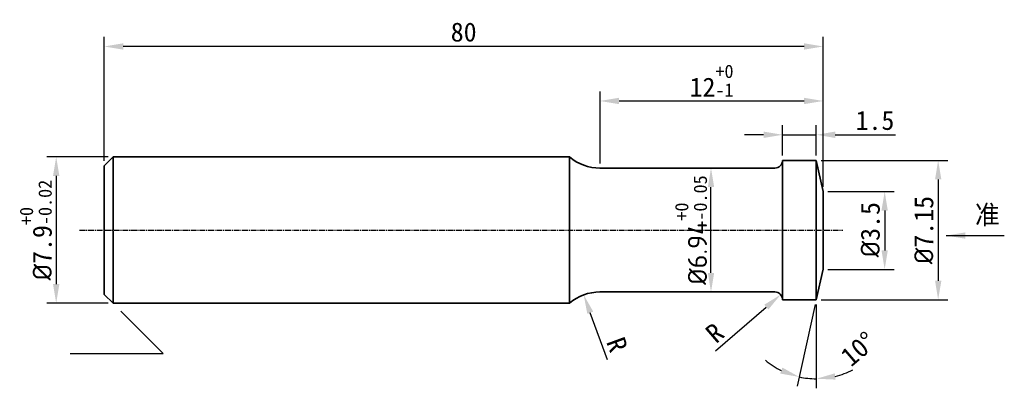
# Model space of a CAD drawing. Header units: millimetres. Extents: x 803 to 2752, y -982 to 289.
# Tile 14 of 22: x 1431 to 1560, y -81 to -32. Entities that reach past the tile are written whole.
import ezdxf

# ---------------------------------------------------------------- set-up
doc = ezdxf.new("R2010")
doc.units = ezdxf.units.MM
doc.linetypes.add('CENTER2', pattern=[1.125, 0.75, -0.125, 0.125, -0.125])
for name, color, linetype, lineweight in [('中心线', 1, 'CENTER2', 25), ('标注线', 3, 'Continuous', 30), ('粗实线', 7, 'Continuous', 35)]:
    doc.layers.add(name, color=color, linetype=linetype, lineweight=lineweight)
doc.dimstyles.new('ISO-25', dxfattribs={"dimtxt": 2.5, "dimasz": 2.5, "dimexe": 1.25, "dimexo": 0.625, "dimtad": 1, "dimdsep": 46, "dimtxsty": 'Standard', "dimcen": 2.5, "dimadec": 0, "dimazin": 0, "dimtfac": 1, "dimtmove": 0, "dimatfit": 3, "dimfxl": 1, "dimarcsym": 0})
doc.dimstyles.new('ISO-25$0', dxfattribs={"dimtxt": 2.5, "dimasz": 2.5, "dimexe": 1.25, "dimexo": 0.625, "dimgap": 1, "dimtad": 1, "dimtoh": 1, "dimtxsty": 'Standard', "dimcen": 2.5, "dimadec": 0, "dimazin": 0, "dimtfac": 1, "dimtofl": 0, "dimtmove": 0, "dimatfit": 3, "dimfxl": 1, "dimarcsym": 0})

# ---------------------------------------------------------------- blocks, each defined once
blk = doc.blocks.new('*D128')
at = {"layer": 'Defpoints', "color": 0, "ltscale": 2, "transparency": 16777216}
for p in [(1535.26, -50.91), (1535.26, -69.22), (1551.28, -69.22)]:
    blk.add_point(p, dxfattribs=at)
at = {"layer": '标注线', "color": 0, "lineweight": -2, "ltscale": 2, "transparency": 16777216}
for p, q in [((1535.89, -50.91), (1552.53, -50.91)), ((1551.28, -53.41), (1551.28, -66.72)), ((1535.89, -69.22), (1552.53, -69.22))]:
    blk.add_line(p, q, dxfattribs=at)
at = {"layer": '标注线', "color": 0, "ltscale": 2, "transparency": 16777216}
for points in [[(1550.87, -53.41), (1551.7, -53.41), (1551.28, -50.91)], [(1550.87, -66.72), (1551.7, -66.72), (1551.28, -69.22)]]:
    blk.add_solid(points, dxfattribs=at)
at = {"layer": '标注线', "color": 0, "ltscale": 2, "transparency": 16777216, "insert": (1549.41, -60.07), "char_height": 2.5, "attachment_point": 5, "rotation": 90}
blk.add_mtext('{\\fISOCPEUR|b0|i0|c0|p34;%%C}7.15', dxfattribs=at)
blk = doc.blocks.new('*D129')
at = {"layer": 'Defpoints', "color": 0, "ltscale": 2, "transparency": 16777216}
for p in [(1536.15, -55), (1536.15, -65.23), (1544.25, -65.23)]:
    blk.add_point(p, dxfattribs=at)
at = {"layer": '标注线', "color": 0, "lineweight": -2, "ltscale": 2, "transparency": 16777216}
for p, q in [((1536.77, -55), (1545.5, -55)), ((1544.25, -57.5), (1544.25, -62.73)), ((1536.77, -65.23), (1545.5, -65.23))]:
    blk.add_line(p, q, dxfattribs=at)
at = {"layer": '标注线', "color": 0, "ltscale": 2, "transparency": 16777216}
for points in [[(1543.83, -57.5), (1544.66, -57.5), (1544.25, -55)], [(1543.83, -62.73), (1544.66, -62.73), (1544.25, -65.23)]]:
    blk.add_solid(points, dxfattribs=at)
at = {"layer": '标注线', "color": 0, "ltscale": 2, "transparency": 16777216, "insert": (1542.37, -60.02), "char_height": 2.5, "attachment_point": 5, "rotation": 90}
blk.add_mtext('{\\fISOCPEUR|b0|i0|c0|p34;%%C}3.5', dxfattribs=at)
blk = doc.blocks.new('*D130')
at = {"layer": 'Defpoints', "color": 0, "ltscale": 2, "transparency": 16777216}
for p in [(1442.82, -50.46), (1435.35, -69.67), (1442.82, -69.67)]:
    blk.add_point(p, dxfattribs=at)
at = {"layer": '标注线', "color": 0, "lineweight": -2, "ltscale": 2, "transparency": 16777216}
for p, q in [((1442.2, -50.46), (1434.1, -50.46)), ((1435.35, -52.96), (1435.35, -67.17)), ((1442.2, -69.67), (1434.1, -69.67))]:
    blk.add_line(p, q, dxfattribs=at)
at = {"layer": '标注线', "color": 0, "ltscale": 2, "transparency": 16777216}
for points in [[(1434.93, -52.96), (1435.77, -52.96), (1435.35, -50.46)], [(1434.93, -67.17), (1435.77, -67.17), (1435.35, -69.67)]]:
    blk.add_solid(points, dxfattribs=at)
at = {"layer": '标注线', "color": 0, "ltscale": 2, "transparency": 16777216, "insert": (1432.68, -60.07), "char_height": 2.5, "attachment_point": 5, "rotation": 90}
blk.add_mtext('{\\fISOCPEUR|b0|i0|c0|p34;%%C}7.9{\\H0.7x;\\S+0^ -0.02;}', dxfattribs=at)
blk = doc.blocks.new('*D131')
at = {"layer": 'Defpoints', "color": 0, "ltscale": 2, "transparency": 16777216}
for p in [(1441.67, -35.95), (1441.67, -51.61), (1536.15, -55)]:
    blk.add_point(p, dxfattribs=at)
at = {"layer": '标注线', "color": 0, "lineweight": -2, "ltscale": 2, "transparency": 16777216}
for p, q in [((1441.67, -50.99), (1441.67, -34.7)), ((1536.15, -54.37), (1536.15, -34.7)), ((1533.65, -35.95), (1444.17, -35.95))]:
    blk.add_line(p, q, dxfattribs=at)
at = {"layer": '标注线', "color": 0, "ltscale": 2, "transparency": 16777216}
for points in [[(1444.17, -35.53), (1444.17, -36.37), (1441.67, -35.95)], [(1533.65, -35.53), (1533.65, -36.37), (1536.15, -35.95)]]:
    blk.add_solid(points, dxfattribs=at)
at = {"layer": '标注线', "color": 0, "ltscale": 2, "transparency": 16777216, "insert": (1488.91, -34.07), "char_height": 2.5, "attachment_point": 5}
blk.add_mtext('80', dxfattribs=at)
blk = doc.blocks.new('*D132')
at = {"layer": 'Defpoints', "color": 0, "ltscale": 2, "transparency": 16777216}
for p in [(1536.15, -43.11), (1506.83, -51.93), (1536.15, -55)]:
    blk.add_point(p, dxfattribs=at)
at = {"layer": '标注线', "color": 0, "lineweight": -2, "ltscale": 2, "transparency": 16777216}
for p, q in [((1506.83, -51.31), (1506.83, -41.86)), ((1536.15, -54.37), (1536.15, -41.86)), ((1509.33, -43.11), (1533.65, -43.11))]:
    blk.add_line(p, q, dxfattribs=at)
at = {"layer": '标注线', "color": 0, "ltscale": 2, "transparency": 16777216}
for points in [[(1509.33, -42.69), (1509.33, -43.53), (1506.83, -43.11)], [(1533.65, -42.69), (1533.65, -43.53), (1536.15, -43.11)]]:
    blk.add_solid(points, dxfattribs=at)
at = {"layer": '标注线', "color": 0, "ltscale": 2, "transparency": 16777216, "insert": (1521.49, -40.44), "char_height": 2.5, "attachment_point": 5}
blk.add_mtext('12{\\H0.7x;\\S+0^ -1;}', dxfattribs=at)
blk = doc.blocks.new('*D133')
at = {"layer": 'Defpoints', "color": 0, "transparency": 16777216}
for p in [(1535.26, -60.15), (1536.15, -65.23), (1535.26, -69.22), (1535.26, -69.22), (1533.76, -79.49)]:
    blk.add_point(p, dxfattribs=at)
at = {"layer": '标注线', "color": 0, "lineweight": -2, "transparency": 16777216}
for p, q in [((1535.13, -69.83), (1532.75, -80.58)), ((1535.26, -69.84), (1535.26, -80.85))]:
    blk.add_line(p, q, dxfattribs=at)
for start, end in [(229.8719, 243.7019), (283.83, 297.6601), (257.532, 270)]:
    blk.add_arc((1535.26, -69.22), 10.38, start, end, dxfattribs=at)
at = {"layer": '标注线', "color": 0, "transparency": 16777216}
for points in [[(1530.8, -78.13), (1530.52, -78.92), (1533.02, -79.36)], [(1537.79, -79.71), (1537.69, -78.89), (1535.26, -79.6)]]:
    blk.add_solid(points, dxfattribs=at)
at = {"layer": '标注线', "color": 0, "transparency": 16777216, "insert": (1540.79, -75.69), "char_height": 2.5, "attachment_point": 5, "rotation": 40.526}
blk.add_mtext('10%%d', dxfattribs=at)
blk = doc.blocks.new('*D134')
at = {"layer": 'Defpoints', "color": 0, "transparency": 16777216}
for p in [(1504.69, -68.58), (1507.61, -76.53)]:
    blk.add_point(p, dxfattribs=at)
at = {"layer": '标注线', "color": 0, "lineweight": -2, "transparency": 16777216}
blk.add_line((1507.83, -77.13), (1505.55, -70.93), dxfattribs=at)
at = {"layer": '标注线', "color": 0, "transparency": 16777216}
blk.add_solid([(1505.94, -70.78), (1505.16, -71.07), (1504.69, -68.58)], dxfattribs=at)
at = {"layer": '标注线', "color": 0, "transparency": 16777216, "insert": (1509.09, -75.11), "char_height": 2.5, "attachment_point": 5, "rotation": 290.2061}
blk.add_mtext('R', dxfattribs=at)
blk = doc.blocks.new('*D135')
at = {"layer": 'Defpoints', "color": 0, "transparency": 16777216}
for p in [(1530.58, -68.55), (1529.81, -69.22)]:
    blk.add_point(p, dxfattribs=at)
at = {"layer": '标注线', "color": 0, "lineweight": -2, "transparency": 16777216}
blk.add_line((1522.03, -75.94), (1528.69, -70.19), dxfattribs=at)
at = {"layer": '标注线', "color": 0, "transparency": 16777216}
blk.add_solid([(1528.42, -69.87), (1528.96, -70.5), (1530.58, -68.55)], dxfattribs=at)
at = {"layer": '标注线', "color": 0, "transparency": 16777216, "insert": (1521.91, -73.57), "char_height": 2.5, "attachment_point": 5, "rotation": 40.8149}
blk.add_mtext('R', dxfattribs=at)
blk = doc.blocks.new('*D136')
at = {"layer": 'Defpoints', "color": 0, "ltscale": 2, "transparency": 16777216}
for p in [(1535.26, -47.55), (1530.83, -50.91), (1535.26, -50.91)]:
    blk.add_point(p, dxfattribs=at)
at = {"layer": '标注线', "color": 0, "lineweight": -2, "ltscale": 2, "transparency": 16777216}
for p, q in [((1530.83, -50.29), (1530.83, -46.3)), ((1535.26, -50.29), (1535.26, -46.3)), ((1528.33, -47.55), (1525.83, -47.55)), ((1530.83, -47.55), (1535.26, -47.55)), ((1537.76, -47.55), (1545.68, -47.55))]:
    blk.add_line(p, q, dxfattribs=at)
at = {"layer": '标注线', "color": 0, "ltscale": 2, "transparency": 16777216}
for points in [[(1528.33, -47.13), (1528.33, -47.97), (1530.83, -47.55)], [(1537.76, -47.13), (1537.76, -47.97), (1535.26, -47.55)]]:
    blk.add_solid(points, dxfattribs=at)
at = {"layer": '标注线', "color": 0, "ltscale": 2, "transparency": 16777216, "insert": (1542.97, -45.68), "char_height": 2.5, "attachment_point": 5}
blk.add_mtext('1.5', dxfattribs=at)
blk = doc.blocks.new('*D137')
at = {"layer": 'Defpoints', "color": 0, "ltscale": 2, "transparency": 16777216}
for p in [(1520.73, -51.93), (1521.42, -51.93), (1520.73, -68.2)]:
    blk.add_point(p, dxfattribs=at)
at = {"layer": '标注线', "color": 0, "lineweight": -2, "ltscale": 2, "transparency": 16777216}
for p, q in [((1521.35, -51.93), (1522.67, -51.93)), ((1521.42, -65.7), (1521.42, -54.43)), ((1521.35, -68.2), (1522.67, -68.2))]:
    blk.add_line(p, q, dxfattribs=at)
at = {"layer": '标注线', "color": 0, "ltscale": 2, "transparency": 16777216}
for points in [[(1521.01, -54.43), (1521.84, -54.43), (1521.42, -51.93)], [(1521.01, -65.7), (1521.84, -65.7), (1521.42, -68.2)]]:
    blk.add_solid(points, dxfattribs=at)
at = {"layer": '标注线', "color": 0, "ltscale": 2, "transparency": 16777216, "insert": (1518.79, -60.07), "char_height": 2.5, "attachment_point": 5, "rotation": 90}
blk.add_mtext('{\\fISOCPEUR|b0|i0|c0|p34;%%C6.94\\fSimSun|b0|i0|c134|p2;\\H0.7x;\\S+0^ -0.05;}', dxfattribs=at)

msp = doc.modelspace()

# ---------------------------------------------------------------- linework, layer by layer
at = {"layer": '中心线'}
msp.add_line((1438.4309, -60.0664), (1538.7673, -60.0664), dxfattribs=at)
at = {"layer": '标注线', "ltscale": 2}
for p in [(1443.8527, -70.6989), (1437.1923, -76.2637)]:
    msp.add_line(p, (1449.4175, -76.2637), dxfattribs=at)
at = {"layer": '粗实线', "ltscale": 2}
for p, q in [((1441.6725, -51.614), (1442.8245, -50.462)), ((1442.8245, -50.462), (1442.8245, -60.0664)), ((1442.8245, -50.462), (1502.811, -50.462)), ((1502.811, -69.6707), (1502.811, -50.462)), ((1441.6725, -68.5187), (1441.6725, -51.614)), ((1441.6725, -51.614), (1441.6725, -68.5187)), ((1535.2625, -50.9131), (1530.8315, -50.9131)), ((1530.8315, -50.9131), (1530.8315, -69.2196)), ((1535.2625, -60.0664), (1535.2625, -50.9131)), ((1535.2625, -50.9131), (1535.2625, -60.0664)), ((1535.2625, -50.9131), (1536.1457, -54.9951)), ((1529.8145, -51.9301), (1506.8256, -51.9301)), ((1536.1457, -54.9951), (1536.1457, -60.0664)), ((1442.8245, -69.6707), (1442.8245, -60.154)), ((1535.2625, -69.2196), (1535.2625, -60.154)), ((1535.2625, -60.154), (1535.2625, -69.2196)), ((1536.1457, -65.2252), (1536.1457, -60.154)), ((1535.2625, -69.2196), (1536.1457, -65.2252)), ((1441.6725, -68.5187), (1442.8245, -69.6707)), ((1529.8145, -68.2026), (1506.8256, -68.2026)), ((1442.8245, -69.6707), (1502.811, -69.6707)), ((1535.2625, -69.2196), (1530.8315, -69.2196))]:
    msp.add_line(p, q, dxfattribs=at)
for centre, radius, start, end in [((1506.8256, -45.7069), 6.2232, 229.826908, 270), ((1529.8145, -50.9131), 1.017, 270, 0), ((1506.8256, -74.4258), 6.2232, 90, 130.173092), ((1529.8145, -69.2196), 1.017, 0, 90)]:
    msp.add_arc(centre, radius, start, end, dxfattribs=at)

# ---------------------------------------------------------------- texts
at = {"layer": '标注线', "ltscale": 2, "insert": (1556.1249, -56.7847), "char_height": 2.5, "attachment_point": 1}
msp.add_mtext_dynamic_manual_height_columns('准', width=2.023302, gutter_width=12.5, heights=[0], dxfattribs=at)

# ---------------------------------------------------------------- dimensions: what is measured, and where the dimension line sits
at = {"layer": '标注线', "ltscale": 2}
for base, p1, p2, text, picture, middle in [((1441.6725, -35.9499), (1536.1457, -54.9951), (1441.6725, -51.614), '80', '*D131', (1488.9091, -34.0749)), ((1536.1457, -43.1091), (1506.8256, -51.9301), (1536.1457, -54.9951), '12{\\H0.7x;\\S+0^ -1;}', '*D132', (1521.4856, -40.4424))]:
    dim = msp.add_linear_dim(base=base, p1=p1, p2=p2, text=text, dimstyle='ISO-25', dxfattribs=at)
    dim.commit()
    dim.dimension.update_dxf_attribs({"geometry": picture, "text_midpoint": middle})
dim = msp.add_linear_dim(base=(1535.2625, -47.5513), p1=(1530.8315, -50.9131), p2=(1535.2625, -50.9131), text='1.5', dimstyle='ISO-25$0', override={"dimgap": 0.625, "dimtoh": 0, "dimdsep": 46, "dimtofl": 1}, dxfattribs=at)
dim.commit()
dim.dimension.update_dxf_attribs({"geometry": '*D136', "text_midpoint": (1542.9708, -45.6763)})
dim = msp.add_linear_dim(base=(1521.4221, -51.9301), p1=(1520.7291, -68.2026), p2=(1520.7291, -51.9301), angle=90, text='{\\fISOCPEUR|b0|i0|c0|p34;%%C6.94\\fSimSun|b0|i0|c134|p2;\\H0.7x;\\S+0^ -0.05;}', dimstyle='ISO-25$0', override={"dimgap": 0.625, "dimtoh": 0, "dimdsep": 46, "dimtofl": 1}, dxfattribs=at)
dim.commit()
dim.dimension.update_dxf_attribs({"geometry": '*D137', "text_midpoint": (1518.7945, -60.0664)})
for base, p1, p2, text, picture, middle in [((1435.3494, -69.6707), (1442.8245, -50.462), (1442.8245, -69.6707), '{\\fISOCPEUR|b0|i0|c0|p34;%%C}7.9{\\H0.7x;\\S+0^ -0.02;}', '*D130', (1432.6827, -60.0664)), ((1551.2845, -69.2196), (1535.2625, -50.9131), (1535.2625, -69.2196), '{\\fISOCPEUR|b0|i0|c0|p34;%%C}7.15', '*D128', (1549.4095, -60.0664))]:
    dim = msp.add_linear_dim(base=base, p1=p1, p2=p2, angle=90, text=text, dimstyle='ISO-25', dxfattribs=at)
    dim.commit()
    dim.dimension.update_dxf_attribs({"geometry": picture, "text_midpoint": middle})
dim = msp.add_linear_dim(base=(1544.248, -65.2252), p1=(1536.1457, -54.9951), p2=(1536.1457, -65.2252), angle=90, text='{\\fISOCPEUR|b0|i0|c0|p34;%%C}3.5', dimstyle='ISO-25', dxfattribs=at)
dim.commit()
dim.dimension.update_dxf_attribs({"geometry": '*D129', "text_midpoint": (1544.248, -60.0155), "dimtype": 160})
at = {"layer": '标注线'}
dim = msp.add_angular_dim_2l(base=(1533.7616, -79.4929), line1=((1535.2625, -69.2196), (1535.2625, -60.154)), line2=((1535.2625, -69.2196), (1536.1457, -65.2252)), text='10%%d', dimstyle='ISO-25', override={"dimcen": 21, "dimadec": 3}, dxfattribs=at)
dim.commit()
dim.dimension.update_dxf_attribs({"geometry": '*D133', "text_midpoint": (1542.0088, -77.1113), "dimtype": 162})
for center, mpoint, override, picture, middle in [((1507.6141, -76.5307), (1504.6883, -68.5811), {"dimcen": 21, "dimadec": 3}, '*D134', (1507.3299, -75.7585)), ((1529.8145, -69.2196), (1530.5842, -68.5549), {"dimcen": 21}, '*D135', (1523.137, -74.9865))]:
    dim = msp.add_radius_dim(center=center, mpoint=mpoint, text='R', dimstyle='ISO-25', override=override, dxfattribs=at)
    dim.commit()
    dim.dimension.update_dxf_attribs({"geometry": picture, "text_midpoint": middle, "dimtype": 164})

# ---------------------------------------------------------------- leaders
at = {"layer": '标注线', "ltscale": 2}
msp.add_leader([(1552.3344, -60.7891), (1559.974, -60.7891)], dimstyle='ISO-25', dxfattribs=at)

doc.saveas('drawing.dxf')
